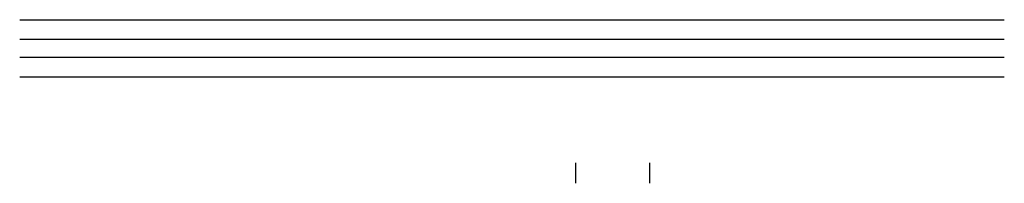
# Model space of a CAD drawing. Header units: millimetres. Extents: x -203 to 111, y 390 to 458.
# Tile 99 of 256: x -128 to -87, y 390 to 397. Entities that reach past the tile are written whole.
import ezdxf

# ---------------------------------------------------------------- set-up
doc = ezdxf.new("R2010")
doc.units = ezdxf.units.MM
doc.header["$MEASUREMENT"] = 0
doc.layers.add('Predefinito', color=5, linetype='Continuous')

msp = doc.modelspace()

# ---------------------------------------------------------------- linework, layer by layer
at = {"layer": 'Predefinito'}
for points in [[(-127.603, 397.114), (-86.714, 397.114)], [(-86.714, 396.29), (-127.603, 396.29)], [(-127.603, 395.556), (-86.714, 395.556)], [(-86.714, 394.732), (-127.603, 394.732)], [(-104.507, 390.316), (-104.507, 391.17)], [(-101.451, 391.17), (-101.451, 390.316)]]:
    msp.add_lwpolyline(points, dxfattribs=at)

doc.saveas('drawing.dxf')
